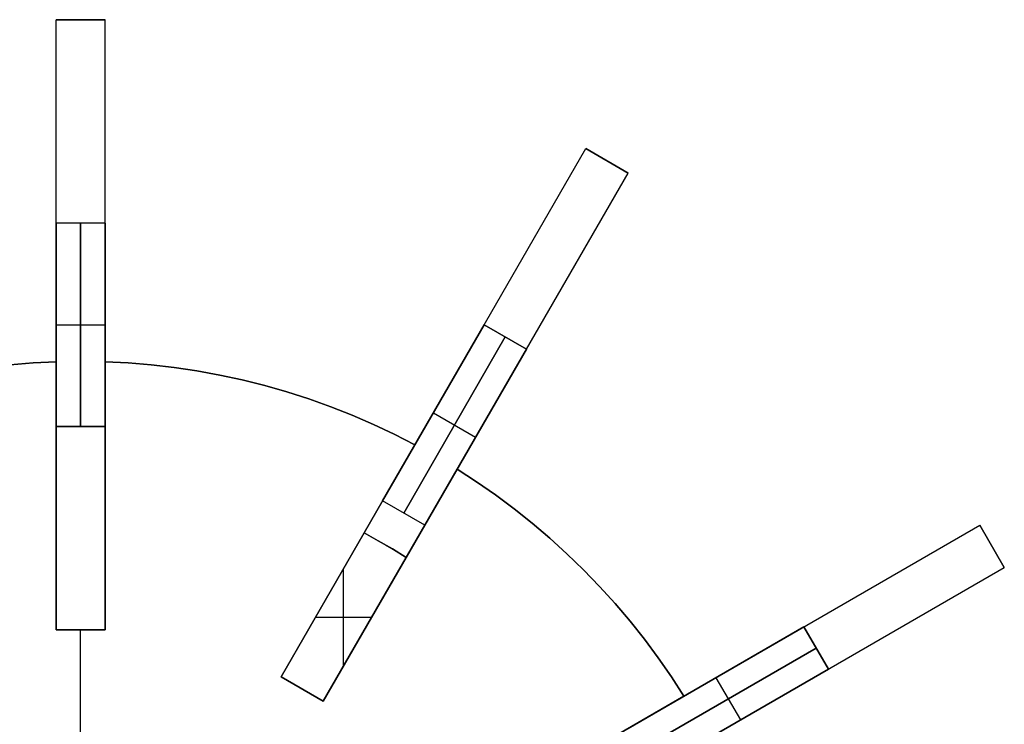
# Model space of a CAD drawing. Header units: millimetres. Extents: x 161 to 3923, y -487 to 1291.
# Tile 5 of 40: x 405 to 647, y 380 to 553. Entities that reach past the tile are written whole.
import ezdxf

# ---------------------------------------------------------------- set-up
doc = ezdxf.new("R2010")
doc.units = ezdxf.units.MM
doc.layers.add('Predeterminada', color=7, linetype='Continuous')

msp = doc.modelspace()

# ---------------------------------------------------------------- linework, layer by layer
at = {"layer": 'Predeterminada', "color": 254, "true_color": 0xf3e5b7, "extrusion": (1, 0, 0)}
for points in [[(552.92, 821.79), (552.92, 1171.79)], [(552.92, 1171.79), (552.89, 1173.5), (552.81, 1175.2), (552.66, 1176.9), (552.46, 1178.6), (552.2, 1180.29), (551.88, 1181.96), (551.5, 1183.63), (551.07, 1185.28), (550.58, 1186.92), (550.04, 1188.53), (549.44, 1190.13), (548.78, 1191.71), (548.08, 1193.26), (547.32, 1194.79), (546.51, 1196.3), (545.64, 1197.77), (544.73, 1199.21), (543.77, 1200.62), (542.76, 1202), (541.71, 1203.34), (540.61, 1204.65), (539.46, 1205.92), (538.28, 1207.15), (537.05, 1208.33), (535.78, 1209.48), (534.48, 1210.58), (533.13, 1211.63), (531.76, 1212.64), (530.35, 1213.6), (528.9, 1214.51), (527.43, 1215.37), (525.93, 1216.18), (524.4, 1216.94), (522.84, 1217.65), (521.27, 1218.3), (519.67, 1218.9), (518.05, 1219.45), (516.41, 1219.94), (514.76, 1220.37), (513.1, 1220.74), (511.42, 1221.06), (509.73, 1221.32), (508.04, 1221.53), (506.34, 1221.67), (504.63, 1221.76), (502.92, 1221.79)], [(502.92, 771.79), (504.63, 771.82), (506.34, 771.91), (508.04, 772.05), (509.73, 772.26), (511.42, 772.52), (513.1, 772.84), (514.76, 773.21), (516.41, 773.64), (518.05, 774.13), (519.67, 774.68), (521.27, 775.28), (522.84, 775.93), (524.4, 776.64), (525.93, 777.4), (527.43, 778.21), (528.9, 779.07), (530.35, 779.98), (531.76, 780.94), (533.13, 781.95), (534.48, 783), (535.78, 784.1), (537.05, 785.25), (538.28, 786.43), (539.46, 787.66), (540.61, 788.93), (541.71, 790.24), (542.76, 791.58), (543.77, 792.96), (544.73, 794.37), (545.64, 795.81), (546.51, 797.28), (547.32, 798.79), (548.08, 800.32), (548.78, 801.87), (549.44, 803.45), (550.04, 805.05), (550.58, 806.66), (551.07, 808.3), (551.5, 809.95), (551.88, 811.62), (552.2, 813.29), (552.46, 814.98), (552.66, 816.68), (552.81, 818.38), (552.89, 820.08), (552.92, 821.79)], [(552.92, 1171.79), (552.89, 1173.5), (552.81, 1175.2), (552.66, 1176.9), (552.46, 1178.6), (552.2, 1180.29), (551.88, 1181.96), (551.5, 1183.63), (551.07, 1185.28), (550.58, 1186.92), (550.04, 1188.53), (549.44, 1190.13), (548.78, 1191.71), (548.08, 1193.26), (547.32, 1194.79), (546.51, 1196.3), (545.64, 1197.77), (544.73, 1199.21), (543.77, 1200.62), (542.76, 1202), (541.71, 1203.34), (540.61, 1204.65), (539.46, 1205.92), (538.28, 1207.15), (537.05, 1208.33), (535.78, 1209.48), (534.48, 1210.58), (533.13, 1211.63), (531.76, 1212.64), (530.35, 1213.6), (528.9, 1214.51), (527.43, 1215.37), (525.93, 1216.18), (524.4, 1216.94), (522.84, 1217.65), (521.27, 1218.3), (519.67, 1218.9), (518.05, 1219.45), (516.41, 1219.94), (514.76, 1220.37), (513.1, 1220.74), (511.42, 1221.06), (509.73, 1221.32), (508.04, 1221.53), (506.34, 1221.67), (504.63, 1221.76), (502.92, 1221.79)], [(552.92, 821.79), (552.92, 1171.79)], [(502.92, 771.79), (504.63, 771.82), (506.34, 771.91), (508.04, 772.05), (509.73, 772.26), (511.42, 772.52), (513.1, 772.84), (514.76, 773.21), (516.41, 773.64), (518.05, 774.13), (519.67, 774.68), (521.27, 775.28), (522.84, 775.93), (524.4, 776.64), (525.93, 777.4), (527.43, 778.21), (528.9, 779.07), (530.35, 779.98), (531.76, 780.94), (533.13, 781.95), (534.48, 783), (535.78, 784.1), (537.05, 785.25), (538.28, 786.43), (539.46, 787.66), (540.61, 788.93), (541.71, 790.24), (542.76, 791.58), (543.77, 792.96), (544.73, 794.37), (545.64, 795.81), (546.51, 797.28), (547.32, 798.79), (548.08, 800.32), (548.78, 801.87), (549.44, 803.45), (550.04, 805.05), (550.58, 806.66), (551.07, 808.3), (551.5, 809.95), (551.88, 811.62), (552.2, 813.29), (552.46, 814.98), (552.66, 816.68), (552.81, 818.38), (552.89, 820.08), (552.92, 821.79)], [(552.92, 821.79), (552.92, 1171.79)], [(552.92, 1171.79), (552.89, 1173.5), (552.81, 1175.2), (552.66, 1176.9), (552.46, 1178.6), (552.2, 1180.29), (551.88, 1181.96), (551.5, 1183.63), (551.07, 1185.28), (550.58, 1186.92), (550.04, 1188.53), (549.44, 1190.13), (548.78, 1191.71), (548.08, 1193.26), (547.32, 1194.79), (546.51, 1196.3), (545.64, 1197.77), (544.73, 1199.21), (543.77, 1200.62), (542.76, 1202), (541.71, 1203.34), (540.61, 1204.65), (539.46, 1205.92), (538.28, 1207.15), (537.05, 1208.33), (535.78, 1209.48), (534.48, 1210.58), (533.13, 1211.63), (531.76, 1212.64), (530.35, 1213.6), (528.9, 1214.51), (527.43, 1215.37), (525.93, 1216.18), (524.4, 1216.94), (522.84, 1217.65), (521.27, 1218.3), (519.67, 1218.9), (518.05, 1219.45), (516.41, 1219.94), (514.76, 1220.37), (513.1, 1220.74), (511.42, 1221.06), (509.73, 1221.32), (508.04, 1221.53), (506.34, 1221.67), (504.63, 1221.76), (502.92, 1221.79)], [(502.92, 771.79), (504.63, 771.82), (506.34, 771.91), (508.04, 772.05), (509.73, 772.26), (511.42, 772.52), (513.1, 772.84), (514.76, 773.21), (516.41, 773.64), (518.05, 774.13), (519.67, 774.68), (521.27, 775.28), (522.84, 775.93), (524.4, 776.64), (525.93, 777.4), (527.43, 778.21), (528.9, 779.07), (530.35, 779.98), (531.76, 780.94), (533.13, 781.95), (534.48, 783), (535.78, 784.1), (537.05, 785.25), (538.28, 786.43), (539.46, 787.66), (540.61, 788.93), (541.71, 790.24), (542.76, 791.58), (543.77, 792.96), (544.73, 794.37), (545.64, 795.81), (546.51, 797.28), (547.32, 798.79), (548.08, 800.32), (548.78, 801.87), (549.44, 803.45), (550.04, 805.05), (550.58, 806.66), (551.07, 808.3), (551.5, 809.95), (551.88, 811.62), (552.2, 813.29), (552.46, 814.98), (552.66, 816.68), (552.81, 818.38), (552.89, 820.08), (552.92, 821.79)], [(521.22, 846.79), (521.22, 1196.79)], [(518.22, 846.79), (518.22, 1196.79)], [(515.22, 846.79), (515.22, 1196.79)], [(477.92, 771.79), (477.92, 1221.79)], [(477.92, 771.79), (477.92, 1221.79)], [(468.82, 874.79), (468.82, 886.79)], [(468.82, 874.79), (468.82, 886.79)], [(456.27, 796.79), (456.27, 1246.79)], [(402.92, 821.79), (402.95, 820.08), (403.04, 818.38), (403.19, 816.68), (403.39, 814.98), (403.65, 813.29), (403.97, 811.62), (404.34, 809.95), (404.78, 808.3), (405.27, 806.66), (405.81, 805.05), (406.41, 803.45), (407.06, 801.87), (407.77, 800.32), (408.53, 798.79), (409.34, 797.28), (410.2, 795.81), (411.11, 794.37), (412.07, 792.96), (413.08, 791.58), (414.14, 790.24), (415.24, 788.93), (416.38, 787.66), (417.57, 786.43), (418.8, 785.25), (420.06, 784.1), (421.37, 783), (422.71, 781.95), (424.09, 780.94), (425.5, 779.98), (426.94, 779.07), (428.42, 778.21), (429.92, 777.4), (431.45, 776.64), (433, 775.93), (434.58, 775.28), (436.18, 774.68), (437.8, 774.13), (439.43, 773.64), (441.08, 773.21), (442.75, 772.84), (444.43, 772.52), (446.11, 772.26), (447.81, 772.05), (449.51, 771.91), (451.22, 771.82), (452.92, 771.79)], [(452.92, 1221.79), (451.22, 1221.76), (449.51, 1221.67), (447.81, 1221.53), (446.11, 1221.32), (444.43, 1221.06), (442.75, 1220.74), (441.08, 1220.37), (439.43, 1219.94), (437.8, 1219.45), (436.18, 1218.9), (434.58, 1218.3), (433, 1217.65), (431.45, 1216.94), (429.92, 1216.18), (428.42, 1215.37), (426.94, 1214.51), (425.5, 1213.6), (424.09, 1212.64), (422.71, 1211.63), (421.37, 1210.58), (420.06, 1209.48), (418.8, 1208.33), (417.57, 1207.15), (416.38, 1205.92), (415.24, 1204.65), (414.14, 1203.34), (413.08, 1202), (412.07, 1200.62), (411.11, 1199.21), (410.2, 1197.77), (409.34, 1196.3), (408.53, 1194.79), (407.77, 1193.26), (407.06, 1191.71), (406.41, 1190.13), (405.81, 1188.53), (405.27, 1186.92), (404.78, 1185.28), (404.34, 1183.63), (403.97, 1181.96), (403.65, 1180.29), (403.39, 1178.6), (403.19, 1176.9), (403.04, 1175.2), (402.95, 1173.5), (402.92, 1171.79)], [(402.92, 821.79), (402.95, 820.08), (403.04, 818.38), (403.19, 816.68), (403.39, 814.98), (403.65, 813.29), (403.97, 811.62), (404.34, 809.95), (404.78, 808.3), (405.27, 806.66), (405.81, 805.05), (406.41, 803.45), (407.06, 801.87), (407.77, 800.32), (408.53, 798.79), (409.34, 797.28), (410.2, 795.81), (411.11, 794.37), (412.07, 792.96), (413.08, 791.58), (414.14, 790.24), (415.24, 788.93), (416.38, 787.66), (417.57, 786.43), (418.8, 785.25), (420.06, 784.1), (421.37, 783), (422.71, 781.95), (424.09, 780.94), (425.5, 779.98), (426.94, 779.07), (428.42, 778.21), (429.92, 777.4), (431.45, 776.64), (433, 775.93), (434.58, 775.28), (436.18, 774.68), (437.8, 774.13), (439.43, 773.64), (441.08, 773.21), (442.75, 772.84), (444.43, 772.52), (446.11, 772.26), (447.81, 772.05), (449.51, 771.91), (451.22, 771.82), (452.92, 771.79)], [(452.92, 1221.79), (451.22, 1221.76), (449.51, 1221.67), (447.81, 1221.53), (446.11, 1221.32), (444.43, 1221.06), (442.75, 1220.74), (441.08, 1220.37), (439.43, 1219.94), (437.8, 1219.45), (436.18, 1218.9), (434.58, 1218.3), (433, 1217.65), (431.45, 1216.94), (429.92, 1216.18), (428.42, 1215.37), (426.94, 1214.51), (425.5, 1213.6), (424.09, 1212.64), (422.71, 1211.63), (421.37, 1210.58), (420.06, 1209.48), (418.8, 1208.33), (417.57, 1207.15), (416.38, 1205.92), (415.24, 1204.65), (414.14, 1203.34), (413.08, 1202), (412.07, 1200.62), (411.11, 1199.21), (410.2, 1197.77), (409.34, 1196.3), (408.53, 1194.79), (407.77, 1193.26), (407.06, 1191.71), (406.41, 1190.13), (405.81, 1188.53), (405.27, 1186.92), (404.78, 1185.28), (404.34, 1183.63), (403.97, 1181.96), (403.65, 1180.29), (403.39, 1178.6), (403.19, 1176.9), (403.04, 1175.2), (402.95, 1173.5), (402.92, 1171.79)], [(402.92, 821.79), (402.95, 820.08), (403.04, 818.38), (403.19, 816.68), (403.39, 814.98), (403.65, 813.29), (403.97, 811.62), (404.34, 809.95), (404.78, 808.3), (405.27, 806.66), (405.81, 805.05), (406.41, 803.45), (407.06, 801.87), (407.77, 800.32), (408.53, 798.79), (409.34, 797.28), (410.2, 795.81), (411.11, 794.37), (412.07, 792.96), (413.08, 791.58), (414.14, 790.24), (415.24, 788.93), (416.38, 787.66), (417.57, 786.43), (418.8, 785.25), (420.06, 784.1), (421.37, 783), (422.71, 781.95), (424.09, 780.94), (425.5, 779.98), (426.94, 779.07), (428.42, 778.21), (429.92, 777.4), (431.45, 776.64), (433, 775.93), (434.58, 775.28), (436.18, 774.68), (437.8, 774.13), (439.43, 773.64), (441.08, 773.21), (442.75, 772.84), (444.43, 772.52), (446.11, 772.26), (447.81, 772.05), (449.51, 771.91), (451.22, 771.82), (452.92, 771.79)], [(452.92, 1221.79), (451.22, 1221.76), (449.51, 1221.67), (447.81, 1221.53), (446.11, 1221.32), (444.43, 1221.06), (442.75, 1220.74), (441.08, 1220.37), (439.43, 1219.94), (437.8, 1219.45), (436.18, 1218.9), (434.58, 1218.3), (433, 1217.65), (431.45, 1216.94), (429.92, 1216.18), (428.42, 1215.37), (426.94, 1214.51), (425.5, 1213.6), (424.09, 1212.64), (422.71, 1211.63), (421.37, 1210.58), (420.06, 1209.48), (418.8, 1208.33), (417.57, 1207.15), (416.38, 1205.92), (415.24, 1204.65), (414.14, 1203.34), (413.08, 1202), (412.07, 1200.62), (411.11, 1199.21), (410.2, 1197.77), (409.34, 1196.3), (408.53, 1194.79), (407.77, 1193.26), (407.06, 1191.71), (406.41, 1190.13), (405.81, 1188.53), (405.27, 1186.92), (404.78, 1185.28), (404.34, 1183.63), (403.97, 1181.96), (403.65, 1180.29), (403.39, 1178.6), (403.19, 1176.9), (403.04, 1175.2), (402.95, 1173.5), (402.92, 1171.79)], [(448.39, 874.79), (448.39, 886.79)], [(450.27, 796.79), (450.27, 1246.79)], [(442.39, 874.79), (442.39, 886.79)], [(426.72, 946.79), (426.72, 934.79)], [(428.62, 871.79), (428.62, 1221.79)], [(423.83, 946.79), (423.83, 934.79)], [(423.42, 871.79), (423.42, 1221.79)], [(420.72, 946.79), (420.72, 934.79)], [(418.23, 871.79), (418.23, 1221.79)], [(402.92, 874.79), (402.92, 821.79)], [(402.92, 1171.79), (402.92, 886.79)], [(402.92, 874.79), (402.92, 821.79)], [(402.92, 1171.79), (402.92, 886.79)], [(402.92, 874.79), (402.92, 821.79)], [(402.92, 1171.79), (402.92, 886.79)], [(391.32, 874.79), (391.32, 846.79)], [(391.32, 934.79), (391.32, 886.79)], [(391.32, 1196.79), (391.32, 946.79)], [(391.12, 821.79), (391.12, 1271.79)], [(388.32, 874.79), (388.32, 846.79)], [(388.32, 934.79), (388.32, 886.79)], [(388.32, 1196.79), (388.32, 946.79)], [(385.32, 874.79), (385.32, 846.79)], [(385.32, 1196.79), (385.32, 946.79)], [(385.32, 934.79), (385.32, 886.79)], [(386.57, 874.79), (386.57, 886.79)], [(380.73, 821.79), (380.73, 1271.79)]]:
    msp.add_lwpolyline(points, dxfattribs=at)
at = {"layer": 'Predeterminada', "color": 254, "true_color": 0xf3e5b7}
for points in [[(426.04, 552.92), (414.04, 552.92)], [(426.04, 552.92), (414.04, 552.92)], [(414.04, 552.92), (426.04, 552.92)], [(414.04, 402.92), (414.04, 552.92)], [(426.04, 402.92), (426.04, 552.92)], [(469.35, 391.32), (544.35, 521.22)], [(554.74, 515.22), (544.35, 521.22)], [(544.35, 521.22), (554.74, 515.22)], [(544.35, 521.22), (554.74, 515.22)], [(479.74, 385.32), (554.74, 515.22)], [(414.04, 502.92), (414.04, 452.92)], [(414.04, 452.92), (414.04, 502.92)], [(426.04, 502.92), (414.04, 502.92)], [(426.04, 502.92), (414.04, 502.92)], [(420.04, 502.92), (420.04, 452.92)], [(420.04, 452.92), (420.04, 502.92)], [(426.04, 452.92), (426.04, 502.92)], [(426.04, 502.92), (426.04, 452.92)], [(414.04, 477.92), (426.04, 477.92)], [(414.04, 477.92), (426.04, 477.92)], [(519.35, 477.92), (494.35, 434.62)], [(494.35, 434.62), (519.35, 477.92)], [(519.35, 477.92), (529.74, 471.92)], [(529.74, 471.92), (519.35, 477.92)], [(524.54, 474.92), (499.54, 431.62)], [(499.54, 431.62), (524.54, 474.92)], [(504.74, 428.62), (529.74, 471.92)], [(529.74, 471.92), (504.74, 428.62)], [(337.79, 448.39), (342.85, 450.98), (348, 453.41), (353.22, 455.66), (358.51, 457.75), (363.87, 459.66), (369.28, 461.4), (374.75, 462.96), (380.27, 464.34), (385.83, 465.55), (391.42, 466.57), (397.05, 467.41), (402.7, 468.06), (408.36, 468.53), (414.04, 468.82)], [(414.04, 468.82), (408.36, 468.53), (402.7, 468.06), (397.05, 467.41), (391.42, 466.57), (385.83, 465.55), (380.27, 464.34), (374.75, 462.96), (369.28, 461.4), (363.87, 459.66), (358.51, 457.75), (353.22, 455.66), (348, 453.41), (342.85, 450.98), (337.79, 448.39)], [(337.79, 448.39), (342.85, 450.98), (348, 453.41), (353.22, 455.66), (358.51, 457.75), (363.87, 459.66), (369.28, 461.4), (374.75, 462.96), (380.27, 464.34), (385.83, 465.55), (391.42, 466.57), (397.05, 467.41), (402.7, 468.06), (408.36, 468.53), (414.04, 468.82)], [(414.04, 468.82), (414.04, 443.8)], [(414.04, 443.8), (414.04, 468.82)], [(426.04, 468.82), (431.72, 468.53), (437.39, 468.06), (443.04, 467.41), (448.67, 466.57), (454.26, 465.55), (459.82, 464.34), (465.34, 462.96), (470.81, 461.4), (476.22, 459.66), (481.58, 457.75), (486.87, 455.66), (492.09, 453.41), (497.23, 450.98), (502.3, 448.39)], [(502.3, 448.39), (497.23, 450.98), (492.09, 453.41), (486.87, 455.66), (481.58, 457.75), (476.22, 459.66), (470.81, 461.4), (465.34, 462.96), (459.82, 464.34), (454.26, 465.55), (448.67, 466.57), (443.04, 467.41), (437.39, 468.06), (431.72, 468.53), (426.04, 468.82)], [(426.04, 443.8), (426.04, 468.82)], [(426.04, 468.82), (426.04, 443.8)], [(426.04, 468.82), (431.72, 468.53), (437.39, 468.06), (443.04, 467.41), (448.67, 466.57), (454.26, 465.55), (459.82, 464.34), (465.34, 462.96), (470.81, 461.4), (476.22, 459.66), (481.58, 457.75), (486.87, 455.66), (492.09, 453.41), (497.23, 450.98), (502.3, 448.39)], [(506.85, 456.27), (517.24, 450.27)], [(506.85, 456.27), (517.24, 450.27)], [(414.04, 452.92), (426.04, 452.92)], [(426.04, 452.92), (414.04, 452.92)], [(502.3, 448.39), (489.79, 426.72)], [(489.79, 426.72), (502.3, 448.39)], [(414.04, 443.8), (414.04, 402.92)], [(414.04, 402.92), (414.04, 443.8)], [(426.04, 402.92), (426.04, 443.8)], [(426.04, 443.8), (426.04, 402.92)], [(500.18, 420.72), (512.69, 442.39)], [(512.69, 442.39), (500.18, 420.72)], [(512.69, 442.39), (517.46, 439.3), (522.14, 436.06), (526.7, 432.66), (531.15, 429.13), (535.49, 425.44), (539.7, 421.62), (543.79, 417.67), (547.74, 413.58), (551.56, 409.37), (555.25, 405.03), (558.78, 400.58), (562.18, 396.02), (565.42, 391.34), (568.51, 386.57)], [(568.51, 386.57), (565.42, 391.34), (562.18, 396.02), (558.78, 400.58), (555.25, 405.03), (551.56, 409.37), (547.74, 413.58), (543.79, 417.67), (539.7, 421.62), (535.49, 425.44), (531.15, 429.13), (526.7, 432.66), (522.14, 436.06), (517.46, 439.3), (512.69, 442.39)], [(512.69, 442.39), (517.46, 439.3), (522.14, 436.06), (526.7, 432.66), (531.15, 429.13), (535.49, 425.44), (539.7, 421.62), (543.79, 417.67), (547.74, 413.58), (551.56, 409.37), (555.25, 405.03), (558.78, 400.58), (562.18, 396.02), (565.42, 391.34), (568.51, 386.57)], [(504.74, 428.62), (494.35, 434.62)], [(504.74, 428.62), (494.35, 434.62)], [(489.79, 426.72), (469.35, 391.32)], [(469.35, 391.32), (489.79, 426.72)], [(489.79, 426.72), (469.35, 391.32)], [(469.35, 391.32), (489.79, 426.72)], [(489.79, 426.72), (493.3, 424.82), (496.77, 422.82), (500.18, 420.72)], [(500.18, 420.72), (496.77, 422.82), (493.3, 424.82), (489.79, 426.72)], [(489.79, 426.72), (492.43, 425.3), (495.04, 423.83), (497.63, 422.3), (500.18, 420.72)], [(511.44, 353.62), (641.34, 428.62)], [(647.34, 418.23), (641.34, 428.62)], [(647.34, 418.23), (641.34, 428.62)], [(641.34, 428.62), (647.34, 418.23)], [(641.34, 428.62), (647.34, 418.23)], [(479.74, 385.32), (500.18, 420.72)], [(500.18, 420.72), (479.74, 385.32)], [(479.74, 385.32), (500.18, 420.72)], [(500.18, 420.72), (479.74, 385.32)], [(484.76, 394.02), (484.76, 418.02)], [(484.76, 394.02), (484.76, 418.02)], [(517.44, 343.23), (647.34, 418.23)], [(477.84, 406.02), (491.69, 406.02)], [(477.84, 406.02), (491.69, 406.02)], [(414.04, 402.92), (426.04, 402.92)], [(426.04, 402.92), (414.04, 402.92)], [(414.04, 402.92), (426.04, 402.92)], [(414.04, 402.92), (426.04, 402.92)], [(414.04, 402.92), (426.04, 402.92)], [(414.04, 402.92), (426.04, 402.92)], [(420.04, 308.92), (420.04, 402.92)], [(420.04, 308.92), (420.04, 402.92)], [(598.04, 403.62), (554.74, 378.62)], [(554.74, 378.62), (598.04, 403.62)], [(598.04, 403.62), (604.04, 393.23)], [(604.04, 393.23), (598.04, 403.62)], [(601.04, 398.42), (557.74, 373.42)], [(557.74, 373.42), (601.04, 398.42)], [(560.74, 368.23), (604.04, 393.23)], [(604.04, 393.23), (560.74, 368.23)], [(469.35, 391.32), (479.74, 385.32)], [(469.35, 391.32), (479.74, 385.32)], [(469.35, 391.32), (479.74, 385.32)], [(469.35, 391.32), (479.74, 385.32)], [(469.35, 391.32), (479.74, 385.32)], [(479.74, 385.32), (469.35, 391.32)], [(469.35, 391.32), (479.74, 385.32)], [(469.35, 391.32), (479.74, 385.32)], [(469.35, 391.32), (479.74, 385.32)], [(576.39, 391.12), (582.39, 380.73)], [(576.39, 391.12), (582.39, 380.73)], [(568.51, 386.57), (546.84, 374.06)], [(546.84, 374.06), (568.51, 386.57)]]:
    msp.add_lwpolyline(points, dxfattribs=at)
at = {"layer": 'Predeterminada', "color": 254, "true_color": 0xf3e5b7, "extrusion": (0.866025, -0.5, 1.94708e-14)}
msp.add_lwpolyline([(723.57, 1196.79), (723.54, 1198.5), (723.45, 1200.2), (723.3, 1201.9), (723.1, 1203.6), (722.84, 1205.29), (722.52, 1206.96), (722.14, 1208.63), (721.71, 1210.28), (721.22, 1211.92), (720.68, 1213.53), (720.08, 1215.13), (719.43, 1216.71), (718.72, 1218.26), (717.96, 1219.79), (717.15, 1221.3), (716.29, 1222.77), (715.38, 1224.21), (714.42, 1225.62), (713.41, 1227), (712.35, 1228.34), (711.25, 1229.65), (710.11, 1230.92), (708.92, 1232.15), (707.69, 1233.33), (706.43, 1234.48), (705.12, 1235.58), (703.78, 1236.63), (702.4, 1237.64), (700.99, 1238.6), (699.55, 1239.51), (698.07, 1240.37), (696.57, 1241.18), (695.04, 1241.94), (693.49, 1242.65), (691.91, 1243.3), (690.31, 1243.9), (688.69, 1244.45), (687.06, 1244.94), (685.4, 1245.37), (683.74, 1245.74), (682.06, 1246.06), (680.37, 1246.32), (678.68, 1246.53), (676.98, 1246.67), (675.27, 1246.76), (673.57, 1246.79)], dxfattribs=at)
at = {"layer": 'Predeterminada', "color": 254, "true_color": 0xf3e5b7, "extrusion": (0.866025, -0.5, -2.1976e-14)}
msp.add_lwpolyline([(673.57, 796.79), (675.27, 796.82), (676.98, 796.91), (678.68, 797.05), (680.37, 797.26), (682.06, 797.52), (683.74, 797.84), (685.4, 798.21), (687.06, 798.64), (688.69, 799.13), (690.31, 799.68), (691.91, 800.28), (693.49, 800.93), (695.04, 801.64), (696.57, 802.4), (698.07, 803.21), (699.55, 804.07), (700.99, 804.98), (702.4, 805.94), (703.78, 806.95), (705.12, 808), (706.43, 809.1), (707.69, 810.25), (708.92, 811.43), (710.11, 812.66), (711.25, 813.93), (712.35, 815.24), (713.41, 816.58), (714.42, 817.96), (715.38, 819.37), (716.29, 820.81), (717.15, 822.28), (717.96, 823.79), (718.72, 825.32), (719.43, 826.87), (720.08, 828.45), (720.68, 830.05), (721.22, 831.66), (721.71, 833.3), (722.14, 834.95), (722.52, 836.62), (722.84, 838.29), (723.1, 839.98), (723.3, 841.68), (723.45, 843.38), (723.54, 845.08), (723.57, 846.79)], dxfattribs=at)
at = {"layer": 'Predeterminada', "color": 254, "true_color": 0xf3e5b7, "extrusion": (0.866025, -0.5, 2.2818e-13)}
msp.add_lwpolyline([(723.57, 1196.79), (723.54, 1198.5), (723.45, 1200.2), (723.3, 1201.9), (723.1, 1203.6), (722.84, 1205.29), (722.52, 1206.96), (722.14, 1208.63), (721.71, 1210.28), (721.22, 1211.92), (720.68, 1213.53), (720.08, 1215.13), (719.43, 1216.71), (718.72, 1218.26), (717.96, 1219.79), (717.15, 1221.3), (716.29, 1222.77), (715.38, 1224.21), (714.42, 1225.62), (713.41, 1227), (712.35, 1228.34), (711.25, 1229.65), (710.11, 1230.92), (708.92, 1232.15), (707.69, 1233.33), (706.43, 1234.48), (705.12, 1235.58), (703.78, 1236.63), (702.4, 1237.64), (700.99, 1238.6), (699.55, 1239.51), (698.07, 1240.37), (696.57, 1241.18), (695.04, 1241.94), (693.49, 1242.65), (691.91, 1243.3), (690.31, 1243.9), (688.69, 1244.45), (687.06, 1244.94), (685.4, 1245.37), (683.74, 1245.74), (682.06, 1246.06), (680.37, 1246.32), (678.68, 1246.53), (676.98, 1246.67), (675.27, 1246.76), (673.57, 1246.79)], dxfattribs=at)
at = {"layer": 'Predeterminada', "color": 254, "true_color": 0xf3e5b7, "extrusion": (0.866025, -0.5, 2.29665e-13)}
msp.add_lwpolyline([(673.57, 796.79), (675.27, 796.82), (676.98, 796.91), (678.68, 797.05), (680.37, 797.26), (682.06, 797.52), (683.74, 797.84), (685.4, 798.21), (687.06, 798.64), (688.69, 799.13), (690.31, 799.68), (691.91, 800.28), (693.49, 800.93), (695.04, 801.64), (696.57, 802.4), (698.07, 803.21), (699.55, 804.07), (700.99, 804.98), (702.4, 805.94), (703.78, 806.95), (705.12, 808), (706.43, 809.1), (707.69, 810.25), (708.92, 811.43), (710.11, 812.66), (711.25, 813.93), (712.35, 815.24), (713.41, 816.58), (714.42, 817.96), (715.38, 819.37), (716.29, 820.81), (717.15, 822.28), (717.96, 823.79), (718.72, 825.32), (719.43, 826.87), (720.08, 828.45), (720.68, 830.05), (721.22, 831.66), (721.71, 833.3), (722.14, 834.95), (722.52, 836.62), (722.84, 838.29), (723.1, 839.98), (723.3, 841.68), (723.45, 843.38), (723.54, 845.08), (723.57, 846.79)], dxfattribs=at)
at = {"layer": 'Predeterminada', "color": 254, "true_color": 0xf3e5b7, "extrusion": (0.866025, -0.5, 1.81547e-14)}
msp.add_lwpolyline([(723.57, 1196.79), (723.54, 1198.5), (723.45, 1200.2), (723.3, 1201.9), (723.1, 1203.6), (722.84, 1205.29), (722.52, 1206.96), (722.14, 1208.63), (721.71, 1210.28), (721.22, 1211.92), (720.68, 1213.53), (720.08, 1215.13), (719.43, 1216.71), (718.72, 1218.26), (717.96, 1219.79), (717.15, 1221.3), (716.29, 1222.77), (715.38, 1224.21), (714.42, 1225.62), (713.41, 1227), (712.35, 1228.34), (711.25, 1229.65), (710.11, 1230.92), (708.92, 1232.15), (707.69, 1233.33), (706.43, 1234.48), (705.12, 1235.58), (703.78, 1236.63), (702.4, 1237.64), (700.99, 1238.6), (699.55, 1239.51), (698.07, 1240.37), (696.57, 1241.18), (695.04, 1241.94), (693.49, 1242.65), (691.91, 1243.3), (690.31, 1243.9), (688.69, 1244.45), (687.06, 1244.94), (685.4, 1245.37), (683.74, 1245.74), (682.06, 1246.06), (680.37, 1246.32), (678.68, 1246.53), (676.98, 1246.67), (675.27, 1246.76), (673.57, 1246.79)], dxfattribs=at)
at = {"layer": 'Predeterminada', "color": 254, "true_color": 0xf3e5b7, "extrusion": (0.866025, -0.5, -2.12984e-14)}
msp.add_lwpolyline([(673.57, 796.79), (675.27, 796.82), (676.98, 796.91), (678.68, 797.05), (680.37, 797.26), (682.06, 797.52), (683.74, 797.84), (685.4, 798.21), (687.06, 798.64), (688.69, 799.13), (690.31, 799.68), (691.91, 800.28), (693.49, 800.93), (695.04, 801.64), (696.57, 802.4), (698.07, 803.21), (699.55, 804.07), (700.99, 804.98), (702.4, 805.94), (703.78, 806.95), (705.12, 808), (706.43, 809.1), (707.69, 810.25), (708.92, 811.43), (710.11, 812.66), (711.25, 813.93), (712.35, 815.24), (713.41, 816.58), (714.42, 817.96), (715.38, 819.37), (716.29, 820.81), (717.15, 822.28), (717.96, 823.79), (718.72, 825.32), (719.43, 826.87), (720.08, 828.45), (720.68, 830.05), (721.22, 831.66), (721.71, 833.3), (722.14, 834.95), (722.52, 836.62), (722.84, 838.29), (723.1, 839.98), (723.3, 841.68), (723.45, 843.38), (723.54, 845.08), (723.57, 846.79)], dxfattribs=at)
at = {"layer": 'Predeterminada', "color": 254, "true_color": 0xf3e5b7, "extrusion": (0.866025, -0.5, 1.01183e-14)}
msp.add_lwpolyline([(573.57, 846.79), (573.6, 845.08), (573.68, 843.38), (573.83, 841.68), (574.03, 839.98), (574.29, 838.29), (574.61, 836.62), (574.99, 834.95), (575.42, 833.3), (575.91, 831.66), (576.45, 830.05), (577.05, 828.45), (577.71, 826.87), (578.41, 825.32), (579.17, 823.79), (579.98, 822.28), (580.85, 820.81), (581.76, 819.37), (582.72, 817.96), (583.73, 816.58), (584.78, 815.24), (585.88, 813.93), (587.02, 812.66), (588.21, 811.43), (589.44, 810.25), (590.71, 809.1), (592.01, 808), (593.35, 806.95), (594.73, 805.94), (596.14, 804.98), (597.59, 804.07), (599.06, 803.21), (600.56, 802.4), (602.09, 801.64), (603.65, 800.93), (605.22, 800.28), (606.82, 799.68), (608.44, 799.13), (610.08, 798.64), (611.73, 798.21), (613.39, 797.84), (615.07, 797.52), (616.76, 797.26), (618.45, 797.05), (620.15, 796.91), (621.86, 796.82), (623.57, 796.79)], dxfattribs=at)
at = {"layer": 'Predeterminada', "color": 254, "true_color": 0xf3e5b7, "extrusion": (0.866025, -0.5, -4.18699e-16)}
msp.add_lwpolyline([(623.57, 1246.79), (621.86, 1246.76), (620.15, 1246.67), (618.45, 1246.53), (616.76, 1246.32), (615.07, 1246.06), (613.39, 1245.74), (611.73, 1245.37), (610.08, 1244.94), (608.44, 1244.45), (606.82, 1243.9), (605.22, 1243.3), (603.65, 1242.65), (602.09, 1241.94), (600.56, 1241.18), (599.06, 1240.37), (597.59, 1239.51), (596.14, 1238.6), (594.73, 1237.64), (593.35, 1236.63), (592.01, 1235.58), (590.71, 1234.48), (589.44, 1233.33), (588.21, 1232.15), (587.02, 1230.92), (585.88, 1229.65), (584.78, 1228.34), (583.73, 1227), (582.72, 1225.62), (581.76, 1224.21), (580.85, 1222.77), (579.98, 1221.3), (579.17, 1219.79), (578.41, 1218.26), (577.71, 1216.71), (577.05, 1215.13), (576.45, 1213.53), (575.91, 1211.92), (575.42, 1210.28), (574.99, 1208.63), (574.61, 1206.96), (574.29, 1205.29), (574.03, 1203.6), (573.83, 1201.9), (573.68, 1200.2), (573.6, 1198.5), (573.57, 1196.79)], dxfattribs=at)
at = {"layer": 'Predeterminada', "color": 254, "true_color": 0xf3e5b7, "extrusion": (0.866025, -0.5, 2.29185e-13)}
msp.add_lwpolyline([(573.57, 846.79), (573.6, 845.08), (573.68, 843.38), (573.83, 841.68), (574.03, 839.98), (574.29, 838.29), (574.61, 836.62), (574.99, 834.95), (575.42, 833.3), (575.91, 831.66), (576.45, 830.05), (577.05, 828.45), (577.71, 826.87), (578.41, 825.32), (579.17, 823.79), (579.98, 822.28), (580.85, 820.81), (581.76, 819.37), (582.72, 817.96), (583.73, 816.58), (584.78, 815.24), (585.88, 813.93), (587.02, 812.66), (588.21, 811.43), (589.44, 810.25), (590.71, 809.1), (592.01, 808), (593.35, 806.95), (594.73, 805.94), (596.14, 804.98), (597.59, 804.07), (599.06, 803.21), (600.56, 802.4), (602.09, 801.64), (603.65, 800.93), (605.22, 800.28), (606.82, 799.68), (608.44, 799.13), (610.08, 798.64), (611.73, 798.21), (613.39, 797.84), (615.07, 797.52), (616.76, 797.26), (618.45, 797.05), (620.15, 796.91), (621.86, 796.82), (623.57, 796.79)], dxfattribs=at)
at = {"layer": 'Predeterminada', "color": 254, "true_color": 0xf3e5b7, "extrusion": (0.866025, -0.5, 2.28169e-13)}
msp.add_lwpolyline([(623.57, 1246.79), (621.86, 1246.76), (620.15, 1246.67), (618.45, 1246.53), (616.76, 1246.32), (615.07, 1246.06), (613.39, 1245.74), (611.73, 1245.37), (610.08, 1244.94), (608.44, 1244.45), (606.82, 1243.9), (605.22, 1243.3), (603.65, 1242.65), (602.09, 1241.94), (600.56, 1241.18), (599.06, 1240.37), (597.59, 1239.51), (596.14, 1238.6), (594.73, 1237.64), (593.35, 1236.63), (592.01, 1235.58), (590.71, 1234.48), (589.44, 1233.33), (588.21, 1232.15), (587.02, 1230.92), (585.88, 1229.65), (584.78, 1228.34), (583.73, 1227), (582.72, 1225.62), (581.76, 1224.21), (580.85, 1222.77), (579.98, 1221.3), (579.17, 1219.79), (578.41, 1218.26), (577.71, 1216.71), (577.05, 1215.13), (576.45, 1213.53), (575.91, 1211.92), (575.42, 1210.28), (574.99, 1208.63), (574.61, 1206.96), (574.29, 1205.29), (574.03, 1203.6), (573.83, 1201.9), (573.68, 1200.2), (573.6, 1198.5), (573.57, 1196.79)], dxfattribs=at)
at = {"layer": 'Predeterminada', "color": 254, "true_color": 0xf3e5b7, "extrusion": (0.866025, -0.5, -4.86724e-14)}
msp.add_lwpolyline([(573.57, 846.79), (573.6, 845.08), (573.68, 843.38), (573.83, 841.68), (574.03, 839.98), (574.29, 838.29), (574.61, 836.62), (574.99, 834.95), (575.42, 833.3), (575.91, 831.66), (576.45, 830.05), (577.05, 828.45), (577.71, 826.87), (578.41, 825.32), (579.17, 823.79), (579.98, 822.28), (580.85, 820.81), (581.76, 819.37), (582.72, 817.96), (583.73, 816.58), (584.78, 815.24), (585.88, 813.93), (587.02, 812.66), (588.21, 811.43), (589.44, 810.25), (590.71, 809.1), (592.01, 808), (593.35, 806.95), (594.73, 805.94), (596.14, 804.98), (597.59, 804.07), (599.06, 803.21), (600.56, 802.4), (602.09, 801.64), (603.65, 800.93), (605.22, 800.28), (606.82, 799.68), (608.44, 799.13), (610.08, 798.64), (611.73, 798.21), (613.39, 797.84), (615.07, 797.52), (616.76, 797.26), (618.45, 797.05), (620.15, 796.91), (621.86, 796.82), (623.57, 796.79)], dxfattribs=at)
at = {"layer": 'Predeterminada', "color": 254, "true_color": 0xf3e5b7, "extrusion": (0.866025, -0.5, 4.09396e-14)}
msp.add_lwpolyline([(623.57, 1246.79), (621.86, 1246.76), (620.15, 1246.67), (618.45, 1246.53), (616.76, 1246.32), (615.07, 1246.06), (613.39, 1245.74), (611.73, 1245.37), (610.08, 1244.94), (608.44, 1244.45), (606.82, 1243.9), (605.22, 1243.3), (603.65, 1242.65), (602.09, 1241.94), (600.56, 1241.18), (599.06, 1240.37), (597.59, 1239.51), (596.14, 1238.6), (594.73, 1237.64), (593.35, 1236.63), (592.01, 1235.58), (590.71, 1234.48), (589.44, 1233.33), (588.21, 1232.15), (587.02, 1230.92), (585.88, 1229.65), (584.78, 1228.34), (583.73, 1227), (582.72, 1225.62), (581.76, 1224.21), (580.85, 1222.77), (579.98, 1221.3), (579.17, 1219.79), (578.41, 1218.26), (577.71, 1216.71), (577.05, 1215.13), (576.45, 1213.53), (575.91, 1211.92), (575.42, 1210.28), (574.99, 1208.63), (574.61, 1206.96), (574.29, 1205.29), (574.03, 1203.6), (573.83, 1201.9), (573.68, 1200.2), (573.6, 1198.5), (573.57, 1196.79)], dxfattribs=at)
at = {"layer": 'Predeterminada', "color": 254, "true_color": 0xf3e5b7, "extrusion": (-0.5, 0.866025, 1.31218e-14)}
msp.add_lwpolyline([(-769.73, 1221.79), (-769.7, 1223.5), (-769.61, 1225.2), (-769.47, 1226.9), (-769.26, 1228.6), (-769, 1230.29), (-768.68, 1231.96), (-768.31, 1233.63), (-767.88, 1235.28), (-767.39, 1236.92), (-766.84, 1238.53), (-766.24, 1240.13), (-765.59, 1241.71), (-764.88, 1243.26), (-764.12, 1244.79), (-763.31, 1246.3), (-762.45, 1247.77), (-761.54, 1249.21), (-760.58, 1250.62), (-759.57, 1252), (-758.52, 1253.34), (-757.42, 1254.65), (-756.27, 1255.92), (-755.09, 1257.15), (-753.86, 1258.33), (-752.59, 1259.48), (-751.28, 1260.58), (-749.94, 1261.63), (-748.56, 1262.64), (-747.15, 1263.6), (-745.71, 1264.51), (-744.24, 1265.37), (-742.73, 1266.18), (-741.2, 1266.94), (-739.65, 1267.65), (-738.07, 1268.3), (-736.47, 1268.9), (-734.86, 1269.45), (-733.22, 1269.94), (-731.57, 1270.37), (-729.9, 1270.74), (-728.23, 1271.06), (-726.54, 1271.32), (-724.84, 1271.53), (-723.14, 1271.67), (-721.44, 1271.76), (-719.73, 1271.79)], dxfattribs=at)
at = {"layer": 'Predeterminada', "color": 254, "true_color": 0xf3e5b7, "extrusion": (-0.5, 0.866025, -2.09504e-14)}
msp.add_lwpolyline([(-719.73, 821.79), (-721.44, 821.82), (-723.14, 821.91), (-724.84, 822.05), (-726.54, 822.26), (-728.23, 822.52), (-729.9, 822.84), (-731.57, 823.21), (-733.22, 823.64), (-734.86, 824.13), (-736.47, 824.68), (-738.07, 825.28), (-739.65, 825.93), (-741.2, 826.64), (-742.73, 827.4), (-744.24, 828.21), (-745.71, 829.07), (-747.15, 829.98), (-748.56, 830.94), (-749.94, 831.95), (-751.28, 833), (-752.59, 834.1), (-753.86, 835.25), (-755.09, 836.43), (-756.27, 837.66), (-757.42, 838.93), (-758.52, 840.24), (-759.57, 841.58), (-760.58, 842.96), (-761.54, 844.37), (-762.45, 845.81), (-763.31, 847.28), (-764.12, 848.79), (-764.88, 850.32), (-765.59, 851.87), (-766.24, 853.45), (-766.84, 855.05), (-767.39, 856.66), (-767.88, 858.3), (-768.31, 859.95), (-768.68, 861.62), (-769, 863.29), (-769.26, 864.98), (-769.47, 866.68), (-769.61, 868.38), (-769.7, 870.08), (-769.73, 871.79)], dxfattribs=at)
at = {"layer": 'Predeterminada', "color": 254, "true_color": 0xf3e5b7, "extrusion": (-0.5, 0.866025, 2.11041e-15)}
msp.add_lwpolyline([(-769.73, 1221.79), (-769.7, 1223.5), (-769.61, 1225.2), (-769.47, 1226.9), (-769.26, 1228.6), (-769, 1230.29), (-768.68, 1231.96), (-768.31, 1233.63), (-767.88, 1235.28), (-767.39, 1236.92), (-766.84, 1238.53), (-766.24, 1240.13), (-765.59, 1241.71), (-764.88, 1243.26), (-764.12, 1244.79), (-763.31, 1246.3), (-762.45, 1247.77), (-761.54, 1249.21), (-760.58, 1250.62), (-759.57, 1252), (-758.52, 1253.34), (-757.42, 1254.65), (-756.27, 1255.92), (-755.09, 1257.15), (-753.86, 1258.33), (-752.59, 1259.48), (-751.28, 1260.58), (-749.94, 1261.63), (-748.56, 1262.64), (-747.15, 1263.6), (-745.71, 1264.51), (-744.24, 1265.37), (-742.73, 1266.18), (-741.2, 1266.94), (-739.65, 1267.65), (-738.07, 1268.3), (-736.47, 1268.9), (-734.86, 1269.45), (-733.22, 1269.94), (-731.57, 1270.37), (-729.9, 1270.74), (-728.23, 1271.06), (-726.54, 1271.32), (-724.84, 1271.53), (-723.14, 1271.67), (-721.44, 1271.76), (-719.73, 1271.79)], dxfattribs=at)
at = {"layer": 'Predeterminada', "color": 254, "true_color": 0xf3e5b7, "extrusion": (-0.5, 0.866025, -3.37015e-15)}
msp.add_lwpolyline([(-719.73, 821.79), (-721.44, 821.82), (-723.14, 821.91), (-724.84, 822.05), (-726.54, 822.26), (-728.23, 822.52), (-729.9, 822.84), (-731.57, 823.21), (-733.22, 823.64), (-734.86, 824.13), (-736.47, 824.68), (-738.07, 825.28), (-739.65, 825.93), (-741.2, 826.64), (-742.73, 827.4), (-744.24, 828.21), (-745.71, 829.07), (-747.15, 829.98), (-748.56, 830.94), (-749.94, 831.95), (-751.28, 833), (-752.59, 834.1), (-753.86, 835.25), (-755.09, 836.43), (-756.27, 837.66), (-757.42, 838.93), (-758.52, 840.24), (-759.57, 841.58), (-760.58, 842.96), (-761.54, 844.37), (-762.45, 845.81), (-763.31, 847.28), (-764.12, 848.79), (-764.88, 850.32), (-765.59, 851.87), (-766.24, 853.45), (-766.84, 855.05), (-767.39, 856.66), (-767.88, 858.3), (-768.31, 859.95), (-768.68, 861.62), (-769, 863.29), (-769.26, 864.98), (-769.47, 866.68), (-769.61, 868.38), (-769.7, 870.08), (-769.73, 871.79)], dxfattribs=at)
at = {"layer": 'Predeterminada', "color": 254, "true_color": 0xf3e5b7, "extrusion": (-0.5, 0.866025, 2.17036e-14)}
msp.add_lwpolyline([(-769.73, 1221.79), (-769.7, 1223.5), (-769.61, 1225.2), (-769.47, 1226.9), (-769.26, 1228.6), (-769, 1230.29), (-768.68, 1231.96), (-768.31, 1233.63), (-767.88, 1235.28), (-767.39, 1236.92), (-766.84, 1238.53), (-766.24, 1240.13), (-765.59, 1241.71), (-764.88, 1243.26), (-764.12, 1244.79), (-763.31, 1246.3), (-762.45, 1247.77), (-761.54, 1249.21), (-760.58, 1250.62), (-759.57, 1252), (-758.52, 1253.34), (-757.42, 1254.65), (-756.27, 1255.92), (-755.09, 1257.15), (-753.86, 1258.33), (-752.59, 1259.48), (-751.28, 1260.58), (-749.94, 1261.63), (-748.56, 1262.64), (-747.15, 1263.6), (-745.71, 1264.51), (-744.24, 1265.37), (-742.73, 1266.18), (-741.2, 1266.94), (-739.65, 1267.65), (-738.07, 1268.3), (-736.47, 1268.9), (-734.86, 1269.45), (-733.22, 1269.94), (-731.57, 1270.37), (-729.9, 1270.74), (-728.23, 1271.06), (-726.54, 1271.32), (-724.84, 1271.53), (-723.14, 1271.67), (-721.44, 1271.76), (-719.73, 1271.79)], dxfattribs=at)
at = {"layer": 'Predeterminada', "color": 254, "true_color": 0xf3e5b7, "extrusion": (-0.5, 0.866025, -1.82058e-14)}
msp.add_lwpolyline([(-719.73, 821.79), (-721.44, 821.82), (-723.14, 821.91), (-724.84, 822.05), (-726.54, 822.26), (-728.23, 822.52), (-729.9, 822.84), (-731.57, 823.21), (-733.22, 823.64), (-734.86, 824.13), (-736.47, 824.68), (-738.07, 825.28), (-739.65, 825.93), (-741.2, 826.64), (-742.73, 827.4), (-744.24, 828.21), (-745.71, 829.07), (-747.15, 829.98), (-748.56, 830.94), (-749.94, 831.95), (-751.28, 833), (-752.59, 834.1), (-753.86, 835.25), (-755.09, 836.43), (-756.27, 837.66), (-757.42, 838.93), (-758.52, 840.24), (-759.57, 841.58), (-760.58, 842.96), (-761.54, 844.37), (-762.45, 845.81), (-763.31, 847.28), (-764.12, 848.79), (-764.88, 850.32), (-765.59, 851.87), (-766.24, 853.45), (-766.84, 855.05), (-767.39, 856.66), (-767.88, 858.3), (-768.31, 859.95), (-768.68, 861.62), (-769, 863.29), (-769.26, 864.98), (-769.47, 866.68), (-769.61, 868.38), (-769.7, 870.08), (-769.73, 871.79)], dxfattribs=at)

doc.saveas('drawing.dxf')
